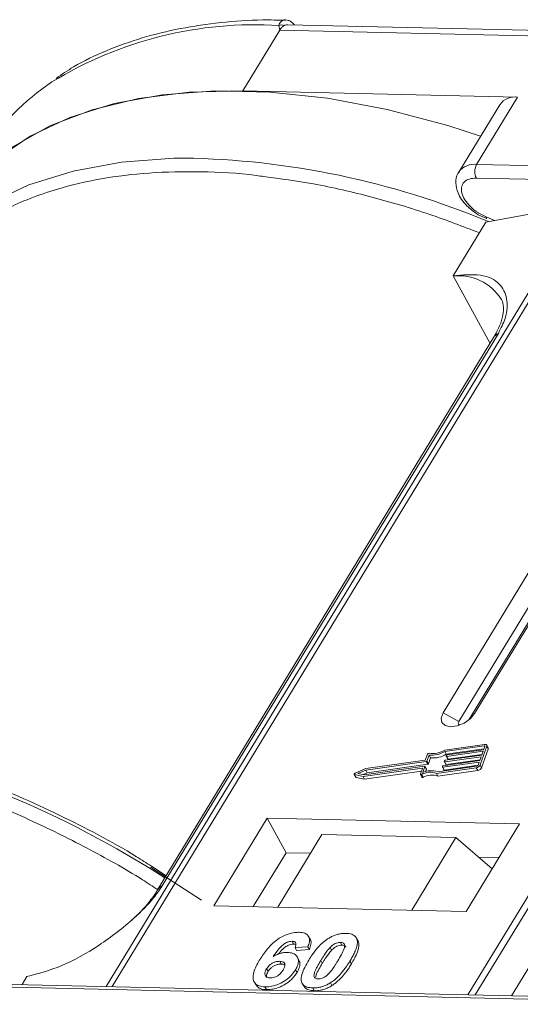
# Model space of a CAD drawing. Header units: millimetres. Extents: x -797 to 677, y 79 to 1112.
# Tile 47 of 75: x 34 to 57, y 1009 to 1054. Entities that reach past the tile are written whole.
import ezdxf

# ---------------------------------------------------------------- set-up
doc = ezdxf.new("R2010")
doc.units = ezdxf.units.MM

msp = doc.modelspace()

# ---------------------------------------------------------------- linework, layer by layer
at = {"color": 7, "linetype": 'Continuous', "lineweight": 15}
for p, q in [((44.182, 1050.544), (45.863, 1053.306)), ((45.863, 1053.306), (45.826, 1053.524)), ((45.863, 1053.306), (81.471, 1052.489)), ((82.298, 1052.728), (46.228, 1053.556)), ((56.701, 1050.257), (44.182, 1050.544)), ((54.834, 1047.188), (56.701, 1050.257)), ((55.887, 1049.911), (54.02, 1046.842)), ((90.441, 1046.371), (54.834, 1047.188)), ((54.819, 1046.566), (90.427, 1045.749)), ((59.634, 1045.37), (37.953, 1009.74)), ((38.222, 1009.734), (59.919, 1045.391)), ((55.256, 1044.564), (59.634, 1045.37)), ((76.136, 1045.019), (54.439, 1009.361)), ((54.772, 1009.354), (76.452, 1044.984)), ((54.899, 1044.9), (55.294, 1044.723)), ((55.268, 1044.805), (54.905, 1044.992)), ((55.646, 1044.636), (55.268, 1044.805)), ((55.256, 1044.564), (53.762, 1042.109)), ((53.762, 1042.109), (55.444, 1039.034)), ((55.609, 1039.304), (40.296, 1014.138)), ((40.51, 1014.324), (55.823, 1039.49)), ((58.906, 1031.411), (53.304, 1022.204)), ((54.74, 1022.171), (60.342, 1031.378)), ((59.626, 1031.021), (54.024, 1021.814)), ((54.484, 1021.887), (60.036, 1031.011)), ((54.024, 1021.814), (53.304, 1022.204)), ((54.74, 1022.171), (54.551, 1021.945)), ((55.196, 1020.77), (53.38, 1020.512)), ((55.171, 1020.699), (53.383, 1020.445)), ((53.452, 1020.319), (53.383, 1020.445)), ((53.452, 1020.319), (55.165, 1020.563)), ((55.128, 1020.458), (53.467, 1020.222)), ((53.493, 1020.293), (55.153, 1020.529)), ((54.99, 1019.832), (55.296, 1020.683)), ((55.059, 1019.706), (55.365, 1020.557)), ((55.064, 1020.28), (55.128, 1020.458)), ((55.153, 1020.529), (55.204, 1020.67)), ((55.197, 1020.651), (55.171, 1020.699)), ((55.363, 1020.612), (55.294, 1020.738)), ((55.296, 1020.683), (55.365, 1020.557)), ((52.539, 1019.989), (49.779, 1019.597)), ((52.495, 1020.05), (49.786, 1019.665)), ((52.594, 1020.325), (52.495, 1020.05)), ((52.608, 1019.863), (52.539, 1019.989)), ((52.666, 1020.284), (52.568, 1020.01)), ((52.637, 1019.884), (52.568, 1020.01)), ((52.637, 1019.884), (52.735, 1020.158)), ((52.735, 1020.158), (52.666, 1020.284)), ((53.314, 1019.796), (54.975, 1020.032)), ((53.362, 1019.988), (53.374, 1020.024)), ((53.362, 1019.979), (53.431, 1019.853)), ((55.038, 1020.209), (53.378, 1019.974)), ((53.404, 1020.045), (55.064, 1020.28)), ((53.447, 1019.848), (54.987, 1020.066)), ((53.451, 1020.236), (53.464, 1020.272)), ((53.451, 1020.227), (53.52, 1020.101)), ((53.536, 1020.096), (53.467, 1020.222)), ((53.536, 1020.096), (55.076, 1020.314)), ((54.975, 1020.032), (55.038, 1020.209)), ((49.786, 1019.665), (49.294, 1019.458)), ((49.779, 1019.597), (49.418, 1019.445)), ((49.659, 1019.311), (52.345, 1019.692)), ((49.703, 1019.384), (52.462, 1019.776)), ((49.728, 1019.185), (52.317, 1019.552)), ((49.848, 1019.471), (49.779, 1019.597)), ((49.848, 1019.471), (52.608, 1019.863)), ((52.362, 1019.678), (52.269, 1019.421)), ((52.358, 1019.668), (52.345, 1019.692)), ((52.479, 1019.762), (52.38, 1019.488)), ((52.547, 1019.645), (52.479, 1019.771)), ((52.548, 1019.636), (52.479, 1019.762)), ((52.51, 1019.531), (52.548, 1019.636)), ((52.998, 1019.448), (54.814, 1019.706)), ((53.052, 1019.523), (54.84, 1019.777)), ((53.067, 1019.322), (54.883, 1019.58)), ((53.272, 1019.74), (53.285, 1019.775)), ((53.273, 1019.731), (53.342, 1019.605)), ((54.949, 1019.961), (53.289, 1019.725)), ((53.358, 1019.599), (53.289, 1019.725)), ((53.358, 1019.599), (54.898, 1019.818)), ((53.447, 1019.848), (53.378, 1019.974)), ((54.814, 1019.706), (54.883, 1019.58)), ((54.898, 1019.819), (54.949, 1019.961)), ((55.059, 1019.706), (54.99, 1019.832)), ((49.255, 1019.403), (49.324, 1019.277)), ((49.271, 1019.393), (49.659, 1019.311)), ((49.34, 1019.267), (49.271, 1019.393)), ((49.34, 1019.267), (49.728, 1019.185)), ((49.418, 1019.445), (49.703, 1019.384)), ((49.728, 1019.185), (49.659, 1019.311)), ((49.663, 1019.393), (49.848, 1019.471)), ((52.27, 1019.403), (52.339, 1019.277)), ((52.392, 1019.272), (52.324, 1019.398)), ((53.067, 1019.322), (52.998, 1019.448)), ((45.288, 1017.409), (42.86, 1013.419)), ((56.78, 1017.145), (45.288, 1017.409)), ((45.288, 1017.409), (46.15, 1015.833)), ((54.353, 1013.155), (56.78, 1017.145)), ((47.786, 1016.667), (45.769, 1013.352)), ((47.786, 1016.667), (53.891, 1016.527)), ((51.875, 1013.212), (53.891, 1016.527)), ((53.891, 1016.527), (55.536, 1015.099)), ((46.15, 1015.833), (44.656, 1013.378)), ((47.263, 1015.807), (46.15, 1015.833)), ((55.847, 1015.61), (54.923, 1015.631)), ((39.976, 1015.176), (42.298, 1013.67)), ((40.691, 1014.787), (40.013, 1015.221)), ((59.894, 1015.019), (56.424, 1009.316)), ((42.86, 1013.419), (54.353, 1013.155)), ((47.247, 1011.89), (47.178, 1012.016)), ((49.308, 1012.012), (49.302, 1012.023)), ((46.424, 1011.802), (46.493, 1011.676)), ((47.143, 1011.551), (46.559, 1011.512)), ((46.559, 1011.512), (46.628, 1011.386)), ((47.143, 1011.551), (47.212, 1011.425)), ((48.225, 1011.392), (48.156, 1011.518)), ((48.628, 1011.751), (48.697, 1011.625)), ((49.381, 1011.893), (49.45, 1011.767)), ((46.628, 1011.386), (47.212, 1011.425)), ((46.737, 1010.944), (46.668, 1011.07)), ((45.86, 1010.889), (45.929, 1010.763)), ((47.733, 1010.925), (47.802, 1010.799)), ((49.059, 1010.895), (49.128, 1010.769)), ((34.12, 1009.828), (34.341, 1010.191)), ((45.261, 1010.545), (45.33, 1010.419)), ((46.58, 1010.504), (46.649, 1010.378)), ((32.051, 1009.746), (67.659, 1008.929)), ((67.841, 1009.054), (32.234, 1009.871)), ((44.695, 1009.954), (44.764, 1009.828)), ((45.189, 1009.724), (45.258, 1009.598)), ((46.883, 1009.888), (46.952, 1009.762)), ((47.364, 1009.674), (47.433, 1009.548)), ((48.171, 1009.908), (48.24, 1009.782))]:
    msp.add_line(p, q, dxfattribs=at)
at = {"color": 7, "linetype": 'Continuous', "lineweight": 15, "flags": 128}
for points in [[(44.182, 1050.544), (41.73, 1050.486), (39.432, 1050.197), (37.312, 1049.681), (35.394, 1048.943), (33.698, 1047.991), (32.245, 1046.836), (31.593, 1046.163)], [(55.015, 1048.478), (53.527, 1048.958), (50.758, 1049.692), (48.044, 1050.204), (45.414, 1050.489), (42.898, 1050.543), (40.522, 1050.366), (38.313, 1049.959), (36.294, 1049.327), (34.489, 1048.477), (32.916, 1047.419), (31.593, 1046.163)], [(41.482, 1047.482), (41.03, 1047.474), (38.654, 1047.297), (36.445, 1046.89), (34.427, 1046.258), (32.621, 1045.408), (31.049, 1044.35), (29.726, 1043.094)], [(53.304, 1022.204), (53.215, 1021.967), (53.25, 1021.765), (53.402, 1021.626), (53.648, 1021.573), (53.952, 1021.614), (54.266, 1021.741), (54.543, 1021.937), (54.74, 1022.171)], [(54.024, 1021.814), (53.999, 1021.746), (54.009, 1021.689), (54.052, 1021.649), (54.057, 1021.647)], [(55.204, 1020.67), (55.206, 1020.677), (55.205, 1020.683), (55.203, 1020.689), (55.2, 1020.694), (55.194, 1020.697), (55.188, 1020.699), (55.18, 1020.7), (55.171, 1020.699)], [(55.196, 1020.77), (55.222, 1020.772), (55.246, 1020.77), (55.266, 1020.763), (55.282, 1020.753), (55.294, 1020.739), (55.3, 1020.723), (55.3, 1020.704), (55.296, 1020.683)], [(53.378, 1019.974), (53.374, 1019.973), (53.37, 1019.974), (53.366, 1019.975), (53.364, 1019.976), (53.362, 1019.979), (53.361, 1019.982), (53.361, 1019.985), (53.362, 1019.988)], [(53.467, 1020.222), (53.463, 1020.222), (53.459, 1020.222), (53.456, 1020.223), (53.453, 1020.225), (53.451, 1020.227), (53.45, 1020.23), (53.45, 1020.233), (53.451, 1020.236)], [(52.345, 1019.692), (52.349, 1019.693), (52.353, 1019.692), (52.357, 1019.691), (52.359, 1019.689), (52.361, 1019.687), (52.362, 1019.684), (52.362, 1019.681), (52.362, 1019.678)], [(52.462, 1019.776), (52.467, 1019.777), (52.47, 1019.776), (52.474, 1019.775), (52.477, 1019.773), (52.478, 1019.771), (52.479, 1019.768), (52.48, 1019.765), (52.479, 1019.762)], [(53.289, 1019.725), (53.285, 1019.725), (53.281, 1019.725), (53.277, 1019.727), (53.275, 1019.728), (53.273, 1019.731), (53.272, 1019.733), (53.272, 1019.736), (53.272, 1019.74)], [(49.271, 1019.393), (49.261, 1019.397), (49.255, 1019.403), (49.253, 1019.412), (49.255, 1019.422), (49.26, 1019.432), (49.269, 1019.442), (49.281, 1019.451), (49.294, 1019.458)], [(52.324, 1019.398), (52.312, 1019.394), (52.3, 1019.392), (52.289, 1019.392), (52.28, 1019.394), (52.273, 1019.399), (52.269, 1019.405), (52.268, 1019.413), (52.269, 1019.421)], [(52.339, 1019.277), (52.342, 1019.273), (52.349, 1019.268), (52.358, 1019.266), (52.369, 1019.266), (52.381, 1019.268), (52.392, 1019.272)]]:
    msp.add_lwpolyline(points, dxfattribs=at)
at = {"color": 7, "linetype": 'Continuous', "lineweight": 15}
for centre, radius, start, end in [((44.754, 1035.768), 17.788, 86.5445, 121.4052), ((45.95, 1053.16), 0.385, 70.0796, 108.8478), ((41.29, 1042.206), 10.497, 123.5794, 148.2615), ((56.577, 1049.419), 0.847, 81.5639, 144.4913), ((40.897, 1009.953), 37.533, 67.3225, 89.1074), ((54.71, 1046.348), 0.849, 81.6058, 144.0845), ((55.427, 1046.863), 0.676, 151.2883, 206.0774), ((55.381, 1044.775), 0.118, 165.0867, 215.6979), ((54.003, 1039.801), 2.32, 32.7281, 95.9449), ((56.021, 1039.046), 0.486, 114.0472, 148.0355), ((15.362, 975.237), 46.852, 57.3602, 77.3538), ((52.78, 1021.452), 1.173, 264.4424, 300.9301), ((52.837, 1021.349), 0.998, 260.3986, 302.9491), ((55.304, 1020.583), 0.0661, 336.9348, 26.0002), ((52.534, 1020.027), 0.0381, 277.4207, 333.8527), ((52.66, 1020.293), 0.0736, 81.7629, 154.647), ((52.849, 1021.326), 1.173, 264.4424, 300.9301), ((53.409, 1020.007), 0.0381, 97.4207, 153.8527), ((53.498, 1020.255), 0.0381, 97.4207, 153.8527), ((53.532, 1020.11), 0.0149, 216.6597, 287.1115), ((52.761, 1018.664), 0.907, 71.2927, 114.8085), ((52.538, 1019.64), 0.011, 336.9348, 26.0002), ((52.603, 1019.901), 0.0381, 277.4207, 333.8527), ((53.319, 1019.758), 0.0381, 97.4207, 153.8527), ((53.354, 1019.613), 0.0149, 216.6597, 287.1115), ((53.443, 1019.862), 0.0149, 216.6597, 287.1115), ((54.785, 1019.933), 0.229, 277.4207, 333.8527), ((54.83, 1019.853), 0.0762, 277.4207, 333.8527), ((54.854, 1019.807), 0.229, 277.4207, 333.8527), ((49.342, 1019.288), 0.0212, 210.2186, 262.8226), ((52.716, 1018.68), 0.819, 69.8549, 118.6145), ((52.785, 1018.553), 0.819, 69.8549, 118.6145), ((40.708, 1013.881), 0.486, 114.0436, 148.1804)]:
    msp.add_arc(centre, radius, start, end, dxfattribs=at)
for points, knots in [([(46.118, 1053.757), (45.776, 1053.765), (44.762, 1053.789), (43.159, 1053.668), (41.316, 1053.401), (39.573, 1052.976), (37.947, 1052.389), (36.634, 1051.771), (35.931, 1051.288), (35.671, 1051.109)], [0, 0, 0, 0, 0.082192, 0.244094, 0.406946, 0.570776, 0.735755, 0.902211, 1, 1, 1, 1]), ([(45.826, 1053.524), (45.836, 1053.557), (45.857, 1053.629), (45.924, 1053.711), (46.01, 1053.761), (46.078, 1053.784), (46.116, 1053.773), (46.119, 1053.772)], [0, 0, 0, 0, 0.2169636, 0.4741671, 0.7154281, 0.9711189, 1, 1, 1, 1]), ([(46.526, 1053.549), (46.519, 1053.559), (46.48, 1053.616), (46.384, 1053.69), (46.248, 1053.761), (46.155, 1053.77), (46.109, 1053.775)], [0, 0, 0, 0, 0.066072, 0.374284, 0.687294, 1, 1, 1, 1]), ([(46.228, 1053.545), (46.189, 1053.547), (46.14, 1053.55), (46.092, 1053.527), (46.081, 1053.522)], [0, 0, 0, 0, 0.778572, 1, 1, 1, 1]), ([(29.9, 1042.537), (30.39, 1043.03), (31.385, 1044.03), (33.344, 1045.206), (35.478, 1046.044), (37.698, 1046.565), (39.905, 1046.839), (42.28, 1046.877), (44.045, 1046.803), (45.028, 1046.653), (45.143, 1046.636)], [0, 0, 0, 0, 0.152586, 0.309904, 0.471653, 0.598087, 0.724541, 0.853665, 0.98281, 1, 1, 1, 1]), ([(45.143, 1046.636), (45.889, 1046.537), (47.496, 1046.324), (50.033, 1045.732), (52.568, 1044.993), (54.206, 1044.363), (54.958, 1044.073)], [0, 0, 0, 0, 0.23569, 0.507619, 0.77384, 1, 1, 1, 1]), ([(54.034, 1046.839), (54.017, 1046.818), (53.903, 1046.687), (53.864, 1046.338), (53.948, 1045.937), (54.141, 1045.589), (54.425, 1045.235), (54.716, 1045.029), (54.899, 1044.9)], [0, 0, 0, 0, 0.037615, 0.241517, 0.451999, 0.598171, 0.747954, 1, 1, 1, 1]), ([(54.905, 1044.992), (54.902, 1044.994), (54.768, 1045.063), (54.539, 1045.268), (54.281, 1045.573), (54.144, 1045.885), (54.13, 1046.168), (54.248, 1046.396), (54.484, 1046.545), (54.71, 1046.559), (54.819, 1046.566)], [0, 0, 0, 0, 0.003628, 0.149327, 0.295025, 0.432885, 0.570744, 0.716442, 0.862141, 1, 1, 1, 1]), ([(55.823, 1039.49), (55.941, 1039.725), (56.242, 1040.325), (56.254, 1041.119), (55.899, 1041.824), (55.084, 1042.239), (54.201, 1042.152), (53.762, 1042.109)], [0, 0, 0, 0, 0.125713, 0.321276, 0.524466, 0.763484, 1, 1, 1, 1]), ([(55.946, 1041.053), (55.957, 1041.038), (56.026, 1040.945), (56.063, 1040.741), (56.046, 1040.336), (55.912, 1039.855), (55.706, 1039.483), (55.606, 1039.303)], [0, 0, 0, 0, 0.054359, 0.333223, 0.559722, 0.78604, 1, 1, 1, 1]), ([(40.013, 1015.221), (39.788, 1015.366), (38.439, 1016.239), (35.789, 1017.601), (32.119, 1019.23), (28.716, 1020.429), (26.604, 1020.915), (25.72, 1021.118)], [0, 0, 0, 0, 0.05005, 0.300911, 0.556376, 0.814208, 1, 1, 1, 1]), ([(25.265, 1020.371), (26.096, 1020.192), (28.006, 1019.78), (31.096, 1018.763), (34.217, 1017.491), (37.068, 1016.071), (39.026, 1014.991), (40.073, 1014.303), (40.304, 1014.151)], [0, 0, 0, 0, 0.16608, 0.381967, 0.603934, 0.777439, 0.950971, 1, 1, 1, 1]), ([(34.341, 1010.191), (34.859, 1010.328), (35.896, 1010.602), (37.643, 1011.572), (39.08, 1012.682), (40.045, 1013.647), (40.384, 1014.141), (40.51, 1014.324)], [0, 0, 0, 0, 0.249096, 0.498243, 0.745205, 0.90541, 1, 1, 1, 1]), ([(40.293, 1014.137), (40.29, 1014.131), (40.196, 1013.947), (39.881, 1013.545), (39.48, 1013.086), (39.187, 1012.831), (39.109, 1012.763)], [0, 0, 0, 0, 0.014876, 0.423831, 0.846052, 1, 1, 1, 1]), ([(44.961, 1010.972), (45.012, 1011.054), (45.169, 1011.3), (45.441, 1011.64), (45.831, 1011.948), (46.193, 1012.127), (46.51, 1012.206), (46.682, 1012.209), (46.744, 1012.21)], [0, 0, 0, 0, 0.142337, 0.429127, 0.589943, 0.751205, 0.909895, 1, 1, 1, 1]), ([(46.744, 1012.21), (46.838, 1012.201), (47.007, 1012.185), (47.163, 1012.067), (47.233, 1011.893), (47.205, 1011.709), (47.157, 1011.586), (47.143, 1011.551)], [0, 0, 0, 0, 0.242691, 0.439002, 0.635006, 0.895059, 1, 1, 1, 1]), ([(47.184, 1010.943), (47.235, 1011.025), (47.352, 1011.211), (47.601, 1011.533), (47.859, 1011.789), (48.049, 1011.913), (48.07, 1011.926)], [0, 0, 0, 0, 0.237381, 0.538918, 0.949082, 1, 1, 1, 1]), ([(48.07, 1011.926), (48.121, 1011.956), (48.224, 1012.017), (48.388, 1012.086), (48.555, 1012.133), (48.691, 1012.154), (48.798, 1012.161), (48.851, 1012.161), (48.877, 1012.161)], [0, 0, 0, 0, 0.193776, 0.3936, 0.587864, 0.788908, 0.894169, 1, 1, 1, 1]), ([(48.877, 1012.161), (48.924, 1012.158), (49.019, 1012.153), (49.145, 1012.123), (49.253, 1012.072), (49.32, 1012.009), (49.36, 1011.947), (49.374, 1011.911), (49.381, 1011.893)], [0, 0, 0, 0, 0.192627, 0.388684, 0.582013, 0.783201, 0.891038, 1, 1, 1, 1]), ([(46.424, 1011.802), (46.383, 1011.8), (46.302, 1011.795), (46.155, 1011.736), (45.989, 1011.632), (45.776, 1011.412), (45.646, 1011.228), (45.558, 1011.103)], [0, 0, 0, 0, 0.112049, 0.22438, 0.370115, 0.570276, 1, 1, 1, 1]), ([(45.803, 1011.22), (45.803, 1011.22), (45.86, 1011.298), (45.963, 1011.417), (46.14, 1011.564), (46.291, 1011.641), (46.413, 1011.674), (46.471, 1011.675), (46.493, 1011.676)], [0, 0, 0, 0, 0.000071, 0.368569, 0.571075, 0.774891, 0.911654, 1, 1, 1, 1]), ([(46.559, 1011.512), (46.579, 1011.56), (46.61, 1011.635), (46.599, 1011.725), (46.554, 1011.776), (46.488, 1011.798), (46.442, 1011.801), (46.424, 1011.802)], [0, 0, 0, 0, 0.33384, 0.524547, 0.716372, 0.891824, 1, 1, 1, 1]), ([(46.493, 1011.676), (46.532, 1011.675), (46.575, 1011.673), (46.6, 1011.654), (46.603, 1011.652)], [0, 0, 0, 0, 0.900108, 1, 1, 1, 1]), ([(47.212, 1011.425), (47.239, 1011.504), (47.293, 1011.665), (47.3, 1011.832), (47.247, 1011.885), (47.244, 1011.888)], [0, 0, 0, 0, 0.481785, 0.969308, 1, 1, 1, 1]), ([(47.733, 1010.925), (47.758, 1010.966), (47.809, 1011.048), (47.881, 1011.159), (47.948, 1011.258), (48.012, 1011.345), (48.078, 1011.433), (48.13, 1011.489), (48.156, 1011.518)], [0, 0, 0, 0, 0.20527, 0.410616, 0.557148, 0.703844, 0.851475, 1, 1, 1, 1]), ([(48.156, 1011.518), (48.199, 1011.56), (48.268, 1011.628), (48.393, 1011.704), (48.507, 1011.742), (48.584, 1011.751), (48.623, 1011.751), (48.628, 1011.751)], [0, 0, 0, 0, 0.334804, 0.542561, 0.750382, 0.970721, 1, 1, 1, 1]), ([(48.225, 1011.392), (48.268, 1011.434), (48.337, 1011.502), (48.462, 1011.577), (48.576, 1011.616), (48.653, 1011.625), (48.692, 1011.625), (48.697, 1011.625)], [0, 0, 0, 0, 0.334804, 0.542561, 0.750382, 0.970721, 1, 1, 1, 1]), ([(48.628, 1011.751), (48.667, 1011.747), (48.736, 1011.739), (48.8, 1011.691), (48.827, 1011.603), (48.798, 1011.435), (48.676, 1011.191), (48.563, 1011.003), (48.507, 1010.907)], [0, 0, 0, 0, 0.105646, 0.186221, 0.267042, 0.431541, 0.712708, 1, 1, 1, 1]), ([(48.697, 1011.625), (48.736, 1011.621), (48.804, 1011.612), (48.862, 1011.574), (48.871, 1011.542), (48.874, 1011.532)], [0, 0, 0, 0, 0.470982, 0.830196, 1, 1, 1, 1]), ([(49.381, 1011.893), (49.389, 1011.859), (49.405, 1011.791), (49.394, 1011.647), (49.348, 1011.464), (49.26, 1011.26), (49.163, 1011.069), (49.094, 1010.953), (49.059, 1010.895)], [0, 0, 0, 0, 0.118432, 0.239329, 0.449434, 0.664178, 0.83182, 1, 1, 1, 1]), ([(49.128, 1010.769), (49.176, 1010.851), (49.284, 1011.034), (49.42, 1011.335), (49.488, 1011.597), (49.458, 1011.732), (49.45, 1011.767)], [0, 0, 0, 0, 0.236775, 0.527928, 0.878334, 1, 1, 1, 1]), ([(49.45, 1011.767), (49.438, 1011.799), (49.42, 1011.848), (49.381, 1011.883), (49.368, 1011.895)], [0, 0, 0, 0, 0.667997, 1, 1, 1, 1]), ([(45.558, 1011.103), (45.609, 1011.132), (45.713, 1011.19), (45.852, 1011.244), (45.962, 1011.272), (46.043, 1011.288), (46.124, 1011.296), (46.176, 1011.296), (46.202, 1011.296)], [0, 0, 0, 0, 0.243654, 0.49576, 0.617892, 0.741503, 0.870025, 1, 1, 1, 1]), ([(46.202, 1011.296), (46.295, 1011.287), (46.481, 1011.267), (46.651, 1011.129), (46.729, 1010.939), (46.699, 1010.72), (46.617, 1010.57), (46.58, 1010.504)], [0, 0, 0, 0, 0.210216, 0.421975, 0.620016, 0.831037, 1, 1, 1, 1]), ([(47.802, 1010.799), (47.827, 1010.84), (47.878, 1010.922), (47.95, 1011.033), (48.017, 1011.132), (48.081, 1011.219), (48.147, 1011.306), (48.199, 1011.363), (48.225, 1011.392)], [0, 0, 0, 0, 0.20527, 0.410616, 0.557148, 0.703844, 0.851475, 1, 1, 1, 1]), ([(45.189, 1009.724), (45.096, 1009.733), (44.909, 1009.75), (44.726, 1009.879), (44.63, 1010.072), (44.658, 1010.404), (44.809, 1010.719), (44.939, 1010.937), (44.961, 1010.972)], [0, 0, 0, 0, 0.148269, 0.297647, 0.442421, 0.607851, 0.935658, 1, 1, 1, 1]), ([(45.261, 1010.545), (45.295, 1010.596), (45.352, 1010.679), (45.481, 1010.782), (45.609, 1010.846), (45.741, 1010.886), (45.821, 1010.888), (45.86, 1010.889)], [0, 0, 0, 0, 0.276721, 0.45687, 0.637007, 0.824068, 1, 1, 1, 1]), ([(45.33, 1010.419), (45.364, 1010.469), (45.421, 1010.553), (45.549, 1010.656), (45.678, 1010.72), (45.81, 1010.76), (45.89, 1010.762), (45.929, 1010.763)], [0, 0, 0, 0, 0.276721, 0.45687, 0.637007, 0.824068, 1, 1, 1, 1]), ([(45.86, 1010.889), (45.906, 1010.885), (45.992, 1010.877), (46.072, 1010.816), (46.107, 1010.731), (46.083, 1010.617), (46.037, 1010.535), (46.013, 1010.492)], [0, 0, 0, 0, 0.213757, 0.394944, 0.576585, 0.777311, 1, 1, 1, 1]), ([(45.929, 1010.763), (45.977, 1010.761), (46.045, 1010.757), (46.083, 1010.724), (46.094, 1010.715)], [0, 0, 0, 0, 0.715718, 1, 1, 1, 1]), ([(46.649, 1010.378), (46.692, 1010.46), (46.779, 1010.625), (46.799, 1010.824), (46.744, 1010.91), (46.726, 1010.937)], [0, 0, 0, 0, 0.401791, 0.807526, 1, 1, 1, 1]), ([(47.364, 1009.674), (47.271, 1009.682), (47.083, 1009.7), (46.903, 1009.827), (46.813, 1010.024), (46.874, 1010.403), (47.057, 1010.723), (47.184, 1010.943)], [0, 0, 0, 0, 0.147528, 0.296569, 0.43214, 0.608737, 1, 1, 1, 1]), ([(47.613, 1010.083), (47.567, 1010.089), (47.493, 1010.099), (47.432, 1010.154), (47.415, 1010.248), (47.45, 1010.417), (47.574, 1010.656), (47.68, 1010.835), (47.733, 1010.925)], [0, 0, 0, 0, 0.125351, 0.202197, 0.279182, 0.459742, 0.727968, 1, 1, 1, 1]), ([(47.504, 1010.167), (47.508, 1010.199), (47.523, 1010.314), (47.646, 1010.531), (47.75, 1010.709), (47.802, 1010.799)], [0, 0, 0, 0, 0.159501, 0.57679, 1, 1, 1, 1]), ([(48.507, 1010.907), (48.481, 1010.867), (48.431, 1010.785), (48.359, 1010.674), (48.292, 1010.575), (48.229, 1010.488), (48.162, 1010.402), (48.111, 1010.345), (48.085, 1010.317)], [0, 0, 0, 0, 0.205942, 0.411959, 0.558149, 0.704502, 0.851801, 1, 1, 1, 1]), ([(49.059, 1010.895), (49.008, 1010.813), (48.891, 1010.627), (48.646, 1010.309), (48.389, 1010.052), (48.198, 1009.926), (48.171, 1009.908)], [0, 0, 0, 0, 0.236629, 0.537361, 0.932986, 1, 1, 1, 1]), ([(48.24, 1009.782), (48.288, 1009.815), (48.386, 1009.881), (48.55, 1010.021), (48.725, 1010.203), (48.887, 1010.406), (49.02, 1010.596), (49.092, 1010.711), (49.128, 1010.769)], [0, 0, 0, 0, 0.11827, 0.2388803, 0.4507318, 0.6672091, 0.8333396, 1, 1, 1, 1]), ([(45.428, 1010.133), (45.382, 1010.139), (45.289, 1010.15), (45.206, 1010.224), (45.174, 1010.323), (45.201, 1010.436), (45.241, 1010.51), (45.261, 1010.545)], [0, 0, 0, 0, 0.207905, 0.419981, 0.630626, 0.821735, 1, 1, 1, 1]), ([(46.58, 1010.504), (46.525, 1010.421), (46.412, 1010.256), (46.151, 1010.025), (45.834, 1009.846), (45.495, 1009.735), (45.291, 1009.727), (45.189, 1009.724)], [0, 0, 0, 0, 0.197831, 0.3973, 0.59891, 0.798741, 1, 1, 1, 1]), ([(45.275, 1010.13), (45.265, 1010.153), (45.242, 1010.206), (45.27, 1010.31), (45.31, 1010.384), (45.33, 1010.419)], [0, 0, 0, 0, 0.296139, 0.660307, 1, 1, 1, 1]), ([(45.258, 1009.598), (45.359, 1009.601), (45.56, 1009.608), (45.89, 1009.715), (46.201, 1009.887), (46.471, 1010.116), (46.589, 1010.289), (46.649, 1010.378)], [0, 0, 0, 0, 0.198208, 0.398397, 0.584963, 0.787074, 1, 1, 1, 1]), ([(46.013, 1010.492), (45.978, 1010.44), (45.922, 1010.355), (45.803, 1010.247), (45.683, 1010.182), (45.552, 1010.139), (45.472, 1010.135), (45.428, 1010.133)], [0, 0, 0, 0, 0.288697, 0.463553, 0.639942, 0.801808, 1, 1, 1, 1]), ([(48.085, 1010.317), (48.042, 1010.275), (47.973, 1010.207), (47.849, 1010.132), (47.737, 1010.093), (47.659, 1010.084), (47.619, 1010.083), (47.613, 1010.083)], [0, 0, 0, 0, 0.333678, 0.540413, 0.747264, 0.961209, 1, 1, 1, 1]), ([(44.775, 1009.834), (44.804, 1009.787), (44.87, 1009.677), (45.061, 1009.61), (45.21, 1009.601), (45.258, 1009.598)], [0, 0, 0, 0, 0.3385949, 0.7841318, 1, 1, 1, 1]), ([(46.965, 1009.769), (46.985, 1009.731), (47.038, 1009.633), (47.217, 1009.564), (47.371, 1009.552), (47.433, 1009.548)], [0, 0, 0, 0, 0.275409, 0.710365, 1, 1, 1, 1]), ([(48.171, 1009.908), (48.12, 1009.878), (48.017, 1009.817), (47.853, 1009.749), (47.686, 1009.701), (47.55, 1009.681), (47.443, 1009.674), (47.39, 1009.674), (47.364, 1009.674)], [0, 0, 0, 0, 0.193769, 0.393564, 0.587886, 0.789131, 0.894283, 1, 1, 1, 1]), ([(47.433, 1009.548), (47.482, 1009.548), (47.58, 1009.549), (47.739, 1009.572), (47.904, 1009.617), (48.045, 1009.674), (48.157, 1009.732), (48.212, 1009.765), (48.24, 1009.782)], [0, 0, 0, 0, 0.193594, 0.390501, 0.584817, 0.78683, 0.892868, 1, 1, 1, 1])]:
    msp.add_open_spline(points, degree=3, knots=knots, dxfattribs=at)
msp.add_open_spline([(46.081, 1053.522), (46.041, 1053.498), (45.961, 1053.449), (45.896, 1053.354), (45.863, 1053.306)], degree=3, dxfattribs=at)

doc.saveas('drawing.dxf')
